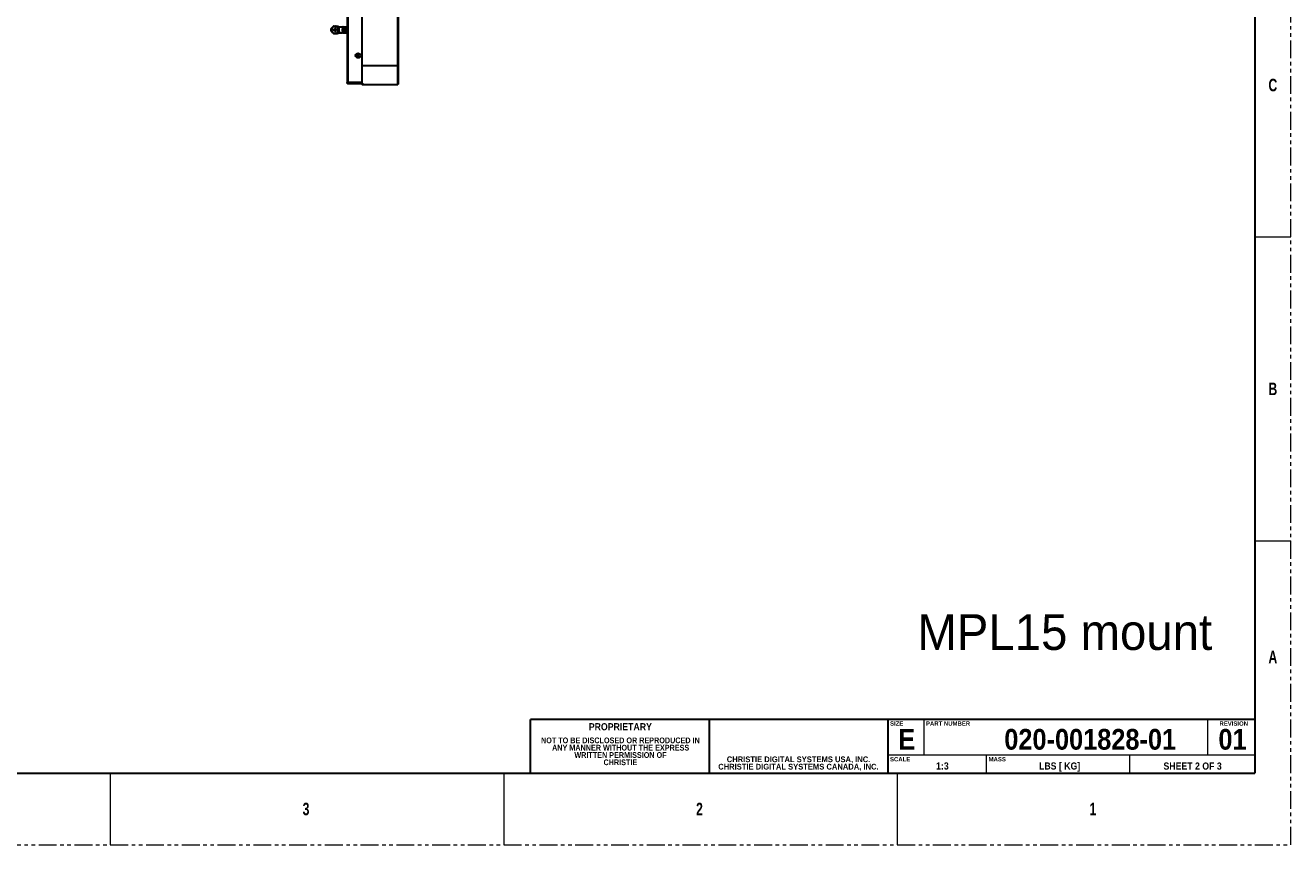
# Model space of a CAD drawing. Header units: millimetres. Extents: x 3619 to 4737, y 1503 to 2366.
# Tile 107 of 256: x 4288 to 4737, y 1503 to 1794. Entities that reach past the tile are written whole.
import ezdxf

# ---------------------------------------------------------------- set-up
doc = ezdxf.new("R2010")
doc.units = ezdxf.units.MM
doc.linetypes.add('PHANTOM', pattern=[12.7, 6.35, -1.27, 1.27, -1.27, 1.27, -1.27])
doc.styles.add('SLDTEXTSTYLE0', font='arial.ttf', dxfattribs={"width": 0.948})
doc.styles.add('SLDTEXTSTYLE1', font='GOTHICB.TTF', dxfattribs={"width": 0.7304})
doc.styles.add('SLDTEXTSTYLE2', font='arialbd.ttf', dxfattribs={"width": 0.948})
doc.styles.add('SLDTEXTSTYLE3', font='GOTHICB.TTF', dxfattribs={"width": 0.913})

# ---------------------------------------------------------------- blocks, each defined once
blk = doc.blocks.new('SW_NOTE_13')
at = {"color": 0, "linetype": 'Continuous', "lineweight": 0, "char_height": 2.032, "attachment_point": 2, "style": 'SLDTEXTSTYLE3'}
for s, insert in [('NOT TO BE DISCLOSED OR REPRODUCED IN', (26.92, 2.6)), ('ANY MANNER WITHOUT THE EXPRESS', (27.01, 0)), ('WRITTEN PERMISSION OF ', (26.95, -2.6)), ('CHRISTIE', (26.91, -5.19))]:
    blk.add_mtext(s, dxfattribs=dict(at, insert=insert))
blk = doc.blocks.new('SW_NOTE_14')
at = {"color": 0, "linetype": 'Continuous', "lineweight": 0, "char_height": 2.032, "attachment_point": 2, "style": 'SLDTEXTSTYLE2'}
for s, insert in [('CHRISTIE DIGITAL SYSTEMS CANADA, INC.', (25.95, 0)), ('CHRISTIE DIGITAL SYSTEMS USA, INC.', (26, 2.62))]:
    blk.add_mtext(s, dxfattribs=dict(at, insert=insert))

msp = doc.modelspace()

# ---------------------------------------------------------------- linework, layer by layer
at = {"color": 7, "linetype": 'PHANTOM', "lineweight": 0}
for p, q in [((4736.8014, 1502.7643), (4736.8014, 2366.3643)), ((3619.2014, 1502.7643), (4736.8014, 1502.7643))]:
    msp.add_line(p, q, dxfattribs=at)
at = {"color": 7, "linetype": 'Continuous', "lineweight": 30}
for p, q in [((4724.1014, 2340.9643), (4724.1014, 1528.1643)), ((4401.7967, 1999.4139), (4401.7967, 1773.4405)), ((4419.8467, 1772.9305), (4419.8467, 1999.9039)), ((4419.8967, 1999.9039), (4419.8967, 1772.9305)), ((4402.13, 1773.6762), (4402.13, 1999.1782)), ((4419.83, 1777.9339), (4419.83, 1994.9005)), ((4407.15, 1779.5075), (4407.15, 1993.3474)), ((4407.1967, 1779.5075), (4407.1967, 1993.3474)), ((4396.9989, 1793.504), (4396.4303, 1793.0512)), ((4396.4363, 1793.0057), (4396.9651, 1793.4268)), ((4396.9651, 1793.4268), (4397.1275, 1793.488)), ((4397.1275, 1793.488), (4397.7145, 1793.488)), ((4397.1982, 1793.5713), (4397.7852, 1793.5713)), ((4397.6851, 1792.6213), (4397.4907, 1792.6213)), ((4397.9275, 1793.5166), (4397.7852, 1793.5713)), ((4397.7852, 1793.5713), (4398.2962, 1793.5713)), ((4398.6792, 1793.2546), (4400.15, 1793.2546)), ((4400.196, 1793.1713), (4398.6849, 1793.1713)), ((4398.8508, 1793.2568), (4398.8496, 1793.2608)), ((4400.2467, 1793.1713), (4400.196, 1793.1713)), ((4400.2467, 1792.6172), (4400.2467, 1793.1713)), ((4400.3164, 1793.2535), (4400.3029, 1793.2429)), ((4400.4133, 1793.2511), (4400.4133, 1793.2546)), ((4400.4133, 1793.2546), (4400.6267, 1793.2546)), ((4400.4133, 1793.2511), (4400.6267, 1793.2511)), ((4400.6267, 1793.2546), (4400.6267, 1793.2511)), ((4400.6267, 1793.2546), (4400.6428, 1793.2546)), ((4400.68, 1793.2038), (4400.7038, 1793.1981)), ((4400.7187, 1793.1973), (4400.7186, 1793.1967)), ((4400.8467, 1792.9803), (4400.8467, 1792.6186)), ((4400.9579, 1793.1713), (4400.9579, 1792.5004)), ((4401.5285, 1793.1713), (4400.9853, 1793.1713)), ((4401.0414, 1793.2546), (4401.0618, 1793.2546)), ((4401.0618, 1793.2546), (4401.5801, 1793.2546)), ((4401.4967, 1793.1741), (4401.4967, 1791.2685)), ((4396.4303, 1791.3914), (4396.9989, 1790.9385)), ((4396.9651, 1791.0157), (4396.4363, 1791.4369)), ((4397.1985, 1792.1124), (4396.8087, 1792.0551)), ((4396.8108, 1792.3871), (4397.1902, 1792.3143)), ((4397.1275, 1790.9546), (4396.9651, 1791.0157)), ((4397.7145, 1790.9546), (4397.1275, 1790.9546)), ((4397.1902, 1792.3143), (4397.699, 1792.3143)), ((4397.7852, 1790.8713), (4397.1982, 1790.8713)), ((4397.7074, 1792.1124), (4397.1985, 1792.1124)), ((4397.3088, 1792.4266), (4397.8177, 1792.4266)), ((4397.8211, 1792.0056), (4397.3122, 1792.0056)), ((4397.4907, 1791.8213), (4397.6851, 1791.8213)), ((4397.7852, 1790.8713), (4397.9275, 1790.926)), ((4398.2962, 1790.8713), (4397.7852, 1790.8713)), ((4398.6792, 1791.188), (4400.15, 1791.188)), ((4398.6792, 1791.188), (4398.6792, 1791.1532)), ((4398.6792, 1791.1532), (4398.7802, 1791.1532)), ((4398.6849, 1791.2713), (4400.196, 1791.2713)), ((4400.196, 1791.2713), (4400.2467, 1791.2713)), ((4400.2467, 1791.2713), (4400.2467, 1791.8239)), ((4400.6267, 1791.1915), (4400.4133, 1791.1915)), ((4400.4133, 1791.188), (4400.4133, 1791.1915)), ((4400.4133, 1791.188), (4400.6269, 1791.188)), ((4400.6267, 1791.1915), (4400.6267, 1791.188)), ((4400.7038, 1791.2444), (4400.68, 1791.2388)), ((4400.7168, 1791.2562), (4400.7187, 1791.2454)), ((4400.8467, 1791.8254), (4400.8467, 1791.4623)), ((4400.9579, 1791.9399), (4400.9579, 1791.2713)), ((4400.9853, 1791.2713), (4401.5285, 1791.2713)), ((4401.0414, 1791.188), (4401.0618, 1791.188)), ((4401.0503, 1791.1889), (4401.0537, 1791.1887)), ((4401.0618, 1791.188), (4401.5801, 1791.188)), ((4405.4233, 1783.4221), (4405.4233, 1783.2458)), ((4405.5019, 1782.7172), (4405.53, 1782.7172)), ((4405.69, 1783.0505), (4405.69, 1783.5104)), ((4406.0944, 1783.0505), (4405.69, 1783.0505)), ((4407.1433, 1773.2799), (4407.1433, 1779.5075)), ((4407.1967, 1773.2625), (4407.1967, 1779.5075)), ((4419.1633, 1779.5075), (4407.1967, 1779.5075)), ((4419.7633, 1779.1742), (4419.1633, 1779.5075)), ((4419.83, 1772.9409), (4419.7633, 1779.1742)), ((4419.7766, 1777.9339), (4419.83, 1777.9339)), ((4401.7967, 1773.4405), (4402.13, 1773.4405)), ((4402.13, 1773.6762), (4407.1433, 1773.6762)), ((4402.13, 1773.6762), (4402.13, 1773.4405)), ((4402.13, 1773.4405), (4402.13, 1773.1072)), ((4402.13, 1773.4405), (4407.1433, 1773.4405)), ((4407.1433, 1773.1072), (4402.13, 1773.1072)), ((4404.93, 1773.6762), (4404.93, 1773.5405)), ((4406.43, 1773.5405), (4406.43, 1773.6762)), ((4407.1433, 1773.0253), (4407.1433, 1773.2799)), ((4407.1433, 1772.8672), (4407.1433, 1773.0253)), ((4407.1433, 1773.0253), (4407.17, 1773.0253)), ((4407.1433, 1772.8672), (4407.17, 1772.8672)), ((4407.17, 1773.0253), (4407.17, 1773.2584)), ((4407.17, 1773.0253), (4407.17, 1772.8672)), ((4407.1733, 1773.0836), (4407.1733, 1773.2582)), ((4407.1967, 1772.8139), (4407.1967, 1772.8405)), ((4407.4633, 1772.8409), (4419.73, 1772.8409)), ((4407.4633, 1772.8409), (4407.4633, 1772.8405)), ((4407.4633, 1772.8139), (4407.4633, 1772.8405)), ((4407.4633, 1772.8139), (4419.7305, 1772.8139)), ((4419.73, 1772.8409), (4419.83, 1772.9409)), ((4419.7305, 1772.8405), (4419.7305, 1772.8139)), ((4419.7305, 1772.8405), (4419.83, 1772.8405)), ((4419.83, 1772.8139), (4419.7305, 1772.8139)), ((4419.753, 1772.8639), (4419.83, 1772.8639)), ((4419.83, 1772.9404), (4419.7535, 1772.8639)), ((4419.83, 1772.9404), (4419.83, 1772.9409)), ((4419.83, 1772.8639), (4419.83, 1772.8405)), ((4419.83, 1772.8405), (4419.83, 1772.8139)), ((4419.8967, 1772.9305), (4419.8467, 1772.9305)), ((4724.1014, 1547.2143), (4466.9264, 1547.2143)), ((4466.9264, 1528.1643), (4466.9264, 1547.2143)), ((4530.4264, 1528.1643), (4530.4264, 1547.2143)), ((4593.9264, 1528.1643), (4593.9264, 1547.2143)), ((3631.9014, 1528.1643), (4724.1014, 1528.1643))]:
    msp.add_line(p, q, dxfattribs=at)
at = {"color": 8, "linetype": 'Continuous', "lineweight": 30}
for p, q in [((4400.196, 1793.1713), (4400.196, 1792.5739)), ((4400.2467, 1793.1713), (4400.2599, 1793.2003)), ((4400.4133, 1793.2511), (4400.4124, 1792.697)), ((4400.68, 1793.2038), (4400.681, 1792.6953)), ((4400.9579, 1793.1713), (4400.7681, 1793.1713)), ((4400.9579, 1793.1713), (4400.9853, 1793.1713)), ((4400.9853, 1792.4592), (4400.9853, 1793.1713)), ((4400.196, 1791.8683), (4400.196, 1791.2713)), ((4400.4124, 1791.7426), (4400.4133, 1791.1915)), ((4400.681, 1791.7487), (4400.68, 1791.2388)), ((4400.7202, 1791.2713), (4400.9579, 1791.2713)), ((4400.9853, 1791.2713), (4400.9579, 1791.2713)), ((4400.9853, 1791.2713), (4400.9853, 1791.9903)), ((4405.53, 1782.7172), (4405.53, 1782.7051)), ((4404.93, 1773.5405), (4406.43, 1773.5405))]:
    msp.add_line(p, q, dxfattribs=at)
at = {"color": 7, "linetype": 'Continuous', "lineweight": 0}
for p, q in [((4724.1014, 1718.6643), (4736.8014, 1718.6643)), ((4724.1014, 1610.7143), (4736.8014, 1610.7143)), ((4724.1014, 1528.1643), (4724.1014, 1591.6643)), ((4466.9264, 1528.1643), (4466.9264, 1547.2143)), ((4606.6264, 1534.5143), (4606.6264, 1547.2143)), ((4707.4014, 1534.5143), (4707.4014, 1547.2143)), ((4724.1014, 1534.5143), (4593.9264, 1534.5143)), ((4628.8514, 1528.1643), (4628.8514, 1534.5143)), ((4679.6514, 1528.1643), (4679.6514, 1534.5143)), ((4317.7014, 1528.1643), (4317.7014, 1502.7643)), ((4457.4014, 1528.1643), (4457.4014, 1502.7643)), ((4530.4264, 1528.1643), (4466.9264, 1528.1643)), ((4593.9264, 1528.1643), (4530.4264, 1528.1643)), ((4724.1014, 1528.1643), (4593.9264, 1528.1643)), ((4597.1014, 1528.1643), (4597.1014, 1502.7643))]:
    msp.add_line(p, q, dxfattribs=at)
at = {"color": 7, "linetype": 'Continuous', "lineweight": 30}
for radius in [0.85, 0.4167]:
    msp.add_circle((4405.68, 1783.0939), radius, dxfattribs=at)
for centre, radius, start, end in [((4400.33, 1793.1713), 0.0833, 90, 180), ((4400.5467, 1792.2213), 0.3182, 0, 180), ((4400.5467, 1792.2213), 0.3182, 180, 0), ((4400.5467, 1792.2213), 0.3, 360, 180), ((4400.5467, 1792.2213), 0.3, 180, 360), ((4400.33, 1791.2713), 0.0833, 180, 270), ((4405.53, 1782.3839), 0.3333, 61.671408, 90), ((4404.83, 1773.5405), 0.1, 270, 0), ((4406.53, 1773.5405), 0.1, 180, 270)]:
    msp.add_arc(centre, radius, start, end, dxfattribs=at)
for points, knots in [([(4396.4363, 1791.4369), (4396.3954, 1791.4757), (4396.3138, 1791.5531), (4396.2157, 1791.7374), (4396.1487, 1791.9643), (4396.1248, 1792.2213), (4396.1487, 1792.4782), (4396.2157, 1792.7051), (4396.3138, 1792.8895), (4396.3954, 1792.9669), (4396.4363, 1793.0057)], [0, 0, 0, 0, 0.12555721, 0.25071911, 0.37550735, 0.49999808, 0.62448869, 0.74927694, 0.87444223, 1, 1, 1, 1]), ([(4396.4363, 1793.0057), (4396.4353, 1793.0114), (4396.4334, 1793.023), (4396.4353, 1793.0395), (4396.4406, 1793.0543), (4396.4493, 1793.0665), (4396.4609, 1793.0757), (4396.4749, 1793.0813), (4396.4905, 1793.0833), (4396.5015, 1793.0813), (4396.5069, 1793.0803)], [0, 0, 0, 0, 0.12502153, 0.24996931, 0.37500762, 0.50001026, 0.62502157, 0.74999841, 0.87500902, 1, 1, 1, 1]), ([(4397.0358, 1793.5015), (4397.0303, 1793.5025), (4397.0193, 1793.5045), (4397.0038, 1793.5024), (4396.9917, 1793.4981), (4396.9861, 1793.4933), (4396.9842, 1793.4916)], [0, 0, 0, 0, 0.284414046, 0.56885884, 0.853332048, 1, 1, 1, 1]), ([(4397.1982, 1793.5713), (4397.1703, 1793.5684), (4397.1146, 1793.5625), (4397.062, 1793.5218), (4397.0358, 1793.5015)], [0, 0, 0, 0, 0.49962763, 1, 1, 1, 1]), ([(4397.1275, 1793.488), (4397.1286, 1793.4989), (4397.1307, 1793.5207), (4397.147, 1793.5483), (4397.1704, 1793.5675), (4397.1889, 1793.57), (4397.1982, 1793.5713)], [0, 0, 0, 0, 0.24998435, 0.50002445, 0.7500063, 1, 1, 1, 1]), ([(4397.4907, 1792.6213), (4397.4725, 1792.6187), (4397.436, 1792.6136), (4397.3852, 1792.5726), (4397.3404, 1792.5113), (4397.3194, 1792.4548), (4397.3088, 1792.4266)], [0, 0, 0, 0, 0.25000557, 0.49999891, 0.75001099, 1, 1, 1, 1]), ([(4397.897, 1792.2213), (4397.8938, 1792.2737), (4397.8875, 1792.3785), (4397.8384, 1792.5108), (4397.7684, 1792.6033), (4397.7128, 1792.6153), (4397.6851, 1792.6213)], [0, 0, 0, 0, 0.24999882, 0.49999589, 0.75000836, 1, 1, 1, 1]), ([(4397.7852, 1793.5713), (4397.7759, 1793.57), (4397.7574, 1793.5675), (4397.734, 1793.5483), (4397.7177, 1793.5207), (4397.7156, 1793.4989), (4397.7145, 1793.488)], [0, 0, 0, 0, 0.25000673, 0.49997226, 0.7500185, 1, 1, 1, 1]), ([(4397.7145, 1793.488), (4397.8106, 1793.4719), (4398.0026, 1793.44), (4398.2198, 1793.2197), (4398.3592, 1792.9709), (4398.4412, 1792.746), (4398.4938, 1792.492), (4398.5121, 1792.2213), (4398.4938, 1791.9506), (4398.4412, 1791.6966), (4398.3592, 1791.4717), (4398.2198, 1791.2229), (4398.0026, 1791.0026), (4397.8106, 1790.9706), (4397.7145, 1790.9546)], [0, 0, 0, 0, 0.12520731, 0.2501266, 0.31272161, 0.37522569, 0.43763963, 0.49999864, 0.56235988, 0.62477393, 0.68727784, 0.74987105, 0.87479275, 1, 1, 1, 1]), ([(4398.2962, 1793.5713), (4398.3957, 1793.5554), (4398.5678, 1793.528), (4398.7172, 1793.3602), (4398.7802, 1793.2894)], [0, 0, 0, 0, 0.57814348, 1, 1, 1, 1]), ([(4398.5436, 1793.0669), (4398.5316, 1793.0929), (4398.5132, 1793.1327), (4398.5109, 1793.1844), (4398.5212, 1793.2207), (4398.5436, 1793.251), (4398.5792, 1793.2738), (4398.6261, 1793.2873), (4398.661, 1793.2887), (4398.6792, 1793.2894)], [0, 0, 0, 0, 0.255228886, 0.391740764, 0.513532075, 0.638202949, 0.751737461, 0.869952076, 1, 1, 1, 1]), ([(4398.5436, 1793.0669), (4398.5581, 1793.0721), (4398.5877, 1793.0828), (4398.6287, 1793.1084), (4398.6634, 1793.1387), (4398.6779, 1793.1606), (4398.6849, 1793.1713)], [0, 0, 0, 0, 0.24480067, 0.50001293, 0.75518268, 1, 1, 1, 1]), ([(4398.5436, 1791.3757), (4398.6014, 1791.4989), (4398.6883, 1791.6843), (4398.7427, 1791.9873), (4398.7574, 1792.2213), (4398.7427, 1792.4553), (4398.6883, 1792.7583), (4398.6014, 1792.9437), (4398.5436, 1793.0669)], [0, 0, 0, 0, 0.25037623, 0.37667855, 0.49999735, 0.62334863, 0.74962813, 1, 1, 1, 1]), ([(4398.6849, 1793.1713), (4398.6609, 1793.1882), (4398.6316, 1793.2088), (4398.6237, 1793.2348), (4398.627, 1793.2419), (4398.6301, 1793.245), (4398.633, 1793.247), (4398.6365, 1793.2488), (4398.6426, 1793.251), (4398.6578, 1793.2543), (4398.6701, 1793.2545), (4398.6792, 1793.2546)], [0, 0, 0, 0, 0.59377693, 0.72073913, 0.76581768, 0.78484374, 0.80229594, 0.8202135, 0.83861601, 0.88044281, 1, 1, 1, 1]), ([(4398.6792, 1793.2894), (4398.6792, 1793.2794), (4398.6792, 1793.2593), (4398.6792, 1793.2562), (4398.6792, 1793.2546)], [0, 0, 0, 0, 0.50006131, 1, 1, 1, 1]), ([(4398.6849, 1793.1713), (4398.7454, 1793.024), (4398.8602, 1792.744), (4398.9098, 1792.2218), (4398.8603, 1791.6992), (4398.7455, 1791.4191), (4398.6849, 1791.2713)], [0, 0, 0, 0, 0.26304775, 0.49994691, 0.73624318, 1, 1, 1, 1]), ([(4398.8453, 1793.2747), (4398.844, 1793.2765), (4398.8403, 1793.2819), (4398.8304, 1793.2882), (4398.8161, 1793.2929), (4398.7988, 1793.2939), (4398.7864, 1793.2909), (4398.7802, 1793.2894)], [0, 0, 0, 0, 0.10444131, 0.31168572, 0.53377153, 0.76539819, 1, 1, 1, 1]), ([(4398.8757, 1793.2546), (4398.8589, 1793.256), (4398.8256, 1793.2587), (4398.7952, 1793.2792), (4398.7802, 1793.2894)], [0, 0, 0, 0, 0.50406301, 1, 1, 1, 1]), ([(4401.0467, 1792.2213), (4401.0438, 1792.2617), (4401.0383, 1792.3413), (4400.9954, 1792.4508), (4400.9351, 1792.5419), (4400.8478, 1792.6274), (4400.7406, 1792.6887), (4400.6122, 1792.7218), (4400.4686, 1792.7239), (4400.326, 1792.679), (4400.205, 1792.5937), (4400.1196, 1792.4926), (4400.0586, 1792.3644), (4400.0507, 1792.2692), (4400.0467, 1792.2213)], [0, 0, 0, 0, 0.07716526, 0.15218564, 0.22219797, 0.2850649, 0.38499582, 0.45444024, 0.53724035, 0.65735, 0.73340558, 0.81820051, 0.90852499, 1, 1, 1, 1]), ([(4400.196, 1793.1713), (4400.1971, 1793.1822), (4400.1992, 1793.204), (4400.2156, 1793.2316), (4400.2389, 1793.2509), (4400.2574, 1793.2534), (4400.2667, 1793.2546)], [0, 0, 0, 0, 0.25005123, 0.49999391, 0.75002919, 1, 1, 1, 1]), ([(4400.2599, 1793.2003), (4400.2605, 1793.2017), (4400.2642, 1793.2111), (4400.2857, 1793.2239), (4400.3181, 1793.2375), (4400.3481, 1793.2453), (4400.38, 1793.2501), (4400.4027, 1793.2508), (4400.4133, 1793.2511)], [0, 0, 0, 0, 0.06200224, 0.41502201, 0.59903813, 0.75386642, 0.88470079, 1, 1, 1, 1]), ([(4400.3122, 1793.2498), (4400.3045, 1793.2463), (4400.2887, 1793.2392), (4400.2717, 1793.2232), (4400.2657, 1793.2104), (4400.2635, 1793.2057)], [0, 0, 0, 0, 0.37289475, 0.76801437, 1, 1, 1, 1]), ([(4400.4133, 1793.2546), (4400.4109, 1793.2546), (4400.4059, 1793.2546), (4400.3959, 1793.2546), (4400.3806, 1793.2546), (4400.3597, 1793.2546), (4400.3355, 1793.2546), (4400.3322, 1793.2546), (4400.33, 1793.2546)], [0, 0, 0, 0, 0.02327435, 0.04751763, 0.10403978, 0.2230652, 0.4770519, 1, 1, 1, 1]), ([(4400.71, 1793.1713), (4400.7088, 1793.1818), (4400.7071, 1793.1979), (4400.6968, 1793.2173), (4400.686, 1793.2306), (4400.6727, 1793.2414), (4400.6533, 1793.2518), (4400.6372, 1793.2535), (4400.6267, 1793.2546)], [0, 0, 0, 0, 0.23946419, 0.36839294, 0.50001078, 0.63166688, 0.76055112, 1, 1, 1, 1]), ([(4400.6267, 1793.2511), (4400.6275, 1793.2449), (4400.6289, 1793.2338), (4400.6475, 1793.2176), (4400.6685, 1793.2087), (4400.68, 1793.2038)], [0, 0, 0, 0, 0.36451871, 0.6528026, 1, 1, 1, 1]), ([(4400.71, 1793.1713), (4400.7088, 1793.1809), (4400.707, 1793.1958), (4400.6971, 1793.214), (4400.6866, 1793.2269), (4400.6734, 1793.2374), (4400.6539, 1793.2479), (4400.6374, 1793.2498), (4400.6267, 1793.2511)], [0, 0, 0, 0, 0.23212946, 0.35869454, 0.48938922, 0.62161169, 0.75267252, 1, 1, 1, 1]), ([(4400.7202, 1793.1713), (4400.7192, 1793.1818), (4400.7176, 1793.1979), (4400.7079, 1793.2173), (4400.698, 1793.2306), (4400.6856, 1793.2414), (4400.6675, 1793.2518), (4400.6526, 1793.2535), (4400.6428, 1793.2546)], [0, 0, 0, 0, 0.239464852, 0.368400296, 0.500015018, 0.631669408, 0.760561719, 1, 1, 1, 1]), ([(4400.6428, 1793.2546), (4400.6521, 1793.2546), (4400.673, 1793.2546), (4400.7217, 1793.2546), (4400.7737, 1793.2546), (4400.8216, 1793.2546), (4400.8727, 1793.2546), (4400.923, 1793.2546), (4400.9521, 1793.2546), (4400.9656, 1793.2546)], [0, 0, 0, 0, 0.16048701, 0.36209835, 0.48399335, 0.60634376, 0.74045988, 0.87852162, 1, 1, 1, 1]), ([(4400.68, 1793.2038), (4400.6844, 1793.2045), (4400.6934, 1793.2059), (4400.7068, 1793.2036), (4400.7194, 1793.1973), (4400.7289, 1793.1891), (4400.7329, 1793.182), (4400.7342, 1793.1797)], [0, 0, 0, 0, 0.20185997, 0.4190203, 0.64764282, 0.8825462, 1, 1, 1, 1]), ([(4400.7038, 1793.1981), (4400.7206, 1793.1912), (4400.7564, 1793.1765), (4400.7999, 1793.1326), (4400.8378, 1793.0673), (4400.8434, 1793.0125), (4400.8467, 1792.9803)], [0, 0, 0, 0, 0.19009556, 0.40542399, 0.65123149, 1, 1, 1, 1]), ([(4401.0414, 1793.2546), (4401.0309, 1793.2535), (4401.0147, 1793.2518), (4400.9953, 1793.2414), (4400.9819, 1793.2306), (4400.9711, 1793.2173), (4400.9607, 1793.1979), (4400.959, 1793.1818), (4400.9579, 1793.1713)], [0, 0, 0, 0, 0.239299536, 0.368109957, 0.499709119, 0.631309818, 0.760273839, 1, 1, 1, 1]), ([(4400.9838, 1793.1713), (4400.9842, 1793.1778), (4400.985, 1793.1898), (4400.9917, 1793.2085), (4401.0041, 1793.2278), (4401.0215, 1793.2428), (4401.0351, 1793.2478), (4401.0397, 1793.2495)], [0, 0, 0, 0, 0.18897474, 0.35107737, 0.57185951, 0.85467047, 1, 1, 1, 1]), ([(4400.9853, 1793.1713), (4400.9867, 1793.1831), (4400.9895, 1793.2077), (4401.0102, 1793.2356), (4401.0359, 1793.2519), (4401.0534, 1793.2537), (4401.0618, 1793.2546)], [0, 0, 0, 0, 0.27027924, 0.5624317, 0.78974581, 1, 1, 1, 1]), ([(4401.5801, 1793.2546), (4401.5736, 1793.2542), (4401.5615, 1793.2534), (4401.5429, 1793.2467), (4401.5235, 1793.2344), (4401.508, 1793.2154), (4401.4985, 1793.1932), (4401.4973, 1793.1789), (4401.4967, 1793.1713)], [0, 0, 0, 0, 0.14880567, 0.27641658, 0.45025288, 0.67205228, 0.82659379, 1, 1, 1, 1]), ([(4401.5874, 1793.2546), (4401.5838, 1793.2546), (4401.5764, 1793.2546), (4401.5876, 1793.2546), (4401.6148, 1793.2546), (4401.653, 1793.2546), (4401.6957, 1793.2546), (4401.7395, 1793.2546), (4401.7745, 1793.2546), (4401.7925, 1793.2546), (4401.7967, 1793.2546)], [0, 0, 0, 0, 0.14599043, 0.2992857, 0.45181386, 0.59572798, 0.71715994, 0.83909025, 0.96246773, 1, 1, 1, 1]), ([(4396.5069, 1791.3623), (4396.5015, 1791.3613), (4396.4905, 1791.3593), (4396.4749, 1791.3613), (4396.4609, 1791.3669), (4396.4493, 1791.376), (4396.4406, 1791.3883), (4396.4353, 1791.4031), (4396.4334, 1791.4196), (4396.4353, 1791.4311), (4396.4363, 1791.4369)], [0, 0, 0, 0, 0.12498855, 0.2499906, 0.37498457, 0.49999345, 0.62499366, 0.74997818, 0.8749809, 1, 1, 1, 1]), ([(4396.8108, 1792.3871), (4396.8047, 1792.3876), (4396.7924, 1792.3885), (4396.7744, 1792.3809), (4396.7576, 1792.3669), (4396.7426, 1792.3465), (4396.7302, 1792.3208), (4396.7209, 1792.2908), (4396.715, 1792.2578), (4396.7129, 1792.2233), (4396.7146, 1792.1887), (4396.72, 1792.1554), (4396.729, 1792.125), (4396.741, 1792.0988), (4396.7557, 1792.0777), (4396.7724, 1792.063), (4396.7903, 1792.0545), (4396.8026, 1792.0549), (4396.8087, 1792.0551)], [0, 0, 0, 0, 0.06249056, 0.12499237, 0.18749949, 0.24999751, 0.31250452, 0.37499572, 0.43749851, 0.49998944, 0.56248933, 0.62498611, 0.68749231, 0.75000312, 0.81248405, 0.87499984, 0.93749342, 1, 1, 1, 1]), ([(4396.9842, 1790.951), (4396.9861, 1790.9493), (4396.9917, 1790.9444), (4397.0038, 1790.9402), (4397.0193, 1790.9381), (4397.0303, 1790.9401), (4397.0358, 1790.9411)], [0, 0, 0, 0, 0.14660382, 0.43109377, 0.71556922, 1, 1, 1, 1]), ([(4397.0358, 1790.9411), (4397.0576, 1790.9238), (4397.11, 1790.8822), (4397.1656, 1790.8753), (4397.1982, 1790.8713)], [0, 0, 0, 0, 0.41561977, 1, 1, 1, 1]), ([(4397.1982, 1790.8713), (4397.1889, 1790.8725), (4397.1704, 1790.875), (4397.147, 1790.8943), (4397.1307, 1790.9219), (4397.1286, 1790.9437), (4397.1275, 1790.9546)], [0, 0, 0, 0, 0.24996906, 0.49998361, 0.74995047, 1, 1, 1, 1]), ([(4397.3088, 1792.4266), (4397.302, 1792.4086), (4397.2884, 1792.3726), (4397.2588, 1792.3354), (4397.2254, 1792.313), (4397.2019, 1792.3138), (4397.1902, 1792.3143)], [0, 0, 0, 0, 0.24997446, 0.4999847, 0.74998034, 1, 1, 1, 1]), ([(4397.1985, 1792.1124), (4397.2097, 1792.1124), (4397.232, 1792.1124), (4397.2638, 1792.0908), (4397.2921, 1792.056), (4397.3055, 1792.0224), (4397.3122, 1792.0056)], [0, 0, 0, 0, 0.25002327, 0.50002763, 0.75002358, 1, 1, 1, 1]), ([(4397.2383, 1792.1257), (4397.2351, 1792.1356), (4397.2287, 1792.1552), (4397.2235, 1792.1887), (4397.2217, 1792.2233), (4397.224, 1792.2577), (4397.2284, 1792.2857), (4397.2333, 1792.3003), (4397.2349, 1792.3052)], [0, 0, 0, 0, 0.18183618, 0.36364495, 0.54546275, 0.72725449, 0.90908294, 1, 1, 1, 1]), ([(4397.3122, 1792.0056), (4397.3229, 1791.9787), (4397.3441, 1791.9251), (4397.3881, 1791.8671), (4397.4377, 1791.8285), (4397.4731, 1791.8237), (4397.4907, 1791.8213)], [0, 0, 0, 0, 0.25000805, 0.4999924, 0.74999794, 1, 1, 1, 1]), ([(4397.6851, 1791.8213), (4397.7128, 1791.8273), (4397.7684, 1791.8393), (4397.8384, 1791.9318), (4397.8875, 1792.064), (4397.8938, 1792.1689), (4397.897, 1792.2213)], [0, 0, 0, 0, 0.24999385, 0.49999969, 0.74999897, 1, 1, 1, 1]), ([(4397.8177, 1792.4266), (4397.8108, 1792.4086), (4397.7972, 1792.3726), (4397.7677, 1792.3354), (4397.7342, 1792.313), (4397.7108, 1792.3138), (4397.699, 1792.3143)], [0, 0, 0, 0, 0.24999544, 0.49998437, 0.75000644, 1, 1, 1, 1]), ([(4397.7074, 1792.1124), (4397.7185, 1792.1124), (4397.7408, 1792.1124), (4397.7726, 1792.0908), (4397.8009, 1792.056), (4397.8143, 1792.0224), (4397.8211, 1792.0056)], [0, 0, 0, 0, 0.25002452, 0.50002515, 0.75002234, 1, 1, 1, 1]), ([(4397.7145, 1790.9546), (4397.7156, 1790.9437), (4397.7177, 1790.9219), (4397.734, 1790.8943), (4397.7574, 1790.875), (4397.7759, 1790.8725), (4397.7852, 1790.8713)], [0, 0, 0, 0, 0.25004668, 0.50001967, 0.75001791, 1, 1, 1, 1]), ([(4398.7802, 1791.1532), (4398.7171, 1791.0823), (4398.5677, 1790.9145), (4398.3955, 1790.8871), (4398.2962, 1790.8713)], [0, 0, 0, 0, 0.42261115, 1, 1, 1, 1]), ([(4398.6792, 1791.1532), (4398.6611, 1791.1539), (4398.6265, 1791.1552), (4398.5795, 1791.1687), (4398.5432, 1791.1914), (4398.515, 1791.2307), (4398.5069, 1791.2943), (4398.5304, 1791.3465), (4398.5436, 1791.3757)], [0, 0, 0, 0, 0.12921685, 0.24664677, 0.36338171, 0.48723148, 0.71332622, 1, 1, 1, 1]), ([(4398.6849, 1791.2713), (4398.6779, 1791.282), (4398.6634, 1791.3039), (4398.6287, 1791.3342), (4398.5877, 1791.3598), (4398.5581, 1791.3705), (4398.5436, 1791.3757)], [0, 0, 0, 0, 0.24481877, 0.49999003, 0.7552038, 1, 1, 1, 1]), ([(4398.6792, 1791.188), (4398.6701, 1791.1881), (4398.6578, 1791.1883), (4398.6426, 1791.1915), (4398.6365, 1791.1938), (4398.633, 1791.1956), (4398.6301, 1791.1976), (4398.627, 1791.2007), (4398.6237, 1791.2078), (4398.6316, 1791.2338), (4398.6609, 1791.2544), (4398.6849, 1791.2713)], [0, 0, 0, 0, 0.11958585, 0.16140643, 0.17981478, 0.1977051, 0.21516557, 0.23420842, 0.27928541, 0.40624355, 1, 1, 1, 1]), ([(4398.6811, 1791.1816), (4398.6747, 1791.182), (4398.6626, 1791.1829), (4398.6492, 1791.1858), (4398.6412, 1791.1888), (4398.6369, 1791.1912), (4398.6343, 1791.1936), (4398.6338, 1791.195), (4398.6336, 1791.1956)], [0, 0, 0, 0, 0.28567482, 0.54236281, 0.66056837, 0.77379041, 0.88578095, 1, 1, 1, 1]), ([(4398.7802, 1791.1532), (4398.7952, 1791.1633), (4398.8256, 1791.1838), (4398.8589, 1791.1866), (4398.8757, 1791.188)], [0, 0, 0, 0, 0.49593699, 1, 1, 1, 1]), ([(4398.7802, 1791.1532), (4398.7864, 1791.1517), (4398.7987, 1791.1487), (4398.8158, 1791.1497), (4398.8301, 1791.1543), (4398.8397, 1791.1602), (4398.8433, 1791.1652), (4398.8444, 1791.1667)], [0, 0, 0, 0, 0.23819912, 0.47350995, 0.69913167, 0.91004282, 1, 1, 1, 1]), ([(4400.0467, 1792.2213), (4400.0495, 1792.1809), (4400.0551, 1792.1013), (4400.0979, 1791.9917), (4400.1582, 1791.9007), (4400.2456, 1791.8152), (4400.3528, 1791.7539), (4400.4811, 1791.7208), (4400.6248, 1791.7186), (4400.7673, 1791.7636), (4400.8883, 1791.8489), (4400.9737, 1791.9499), (4401.0347, 1792.0782), (4401.0427, 1792.1734), (4401.0467, 1792.2213)], [0, 0, 0, 0, 0.07715958, 0.15218057, 0.22219347, 0.2850609, 0.38499579, 0.45443918, 0.53723995, 0.65734867, 0.73340487, 0.81820532, 0.90853053, 1, 1, 1, 1]), ([(4400.0467, 1792.2213), (4400.0495, 1792.1809), (4400.0551, 1792.1013), (4400.0979, 1791.9917), (4400.1582, 1791.9007), (4400.2456, 1791.8152), (4400.3528, 1791.7539), (4400.4811, 1791.7208), (4400.6248, 1791.7186), (4400.7673, 1791.7636), (4400.8883, 1791.8489), (4400.9737, 1791.9499), (4401.0347, 1792.0782), (4401.0427, 1792.1734), (4401.0467, 1792.2213)], [0, 0, 0, 0, 0.07715958, 0.15218057, 0.22219347, 0.2850609, 0.38499579, 0.45443918, 0.53723995, 0.65734867, 0.73340487, 0.81820532, 0.90853053, 1, 1, 1, 1]), ([(4400.2667, 1791.188), (4400.2574, 1791.1892), (4400.2389, 1791.1917), (4400.2156, 1791.211), (4400.1992, 1791.2385), (4400.1971, 1791.2604), (4400.196, 1791.2713)], [0, 0, 0, 0, 0.24998954, 0.50004355, 0.75000495, 1, 1, 1, 1]), ([(4400.2285, 1792.2213), (4400.2342, 1792.2213), (4400.2445, 1792.2213), (4400.246, 1792.2213), (4400.2467, 1792.2213)], [0, 0, 0, 0, 0.56002533, 1, 1, 1, 1]), ([(4400.5467, 1792.2213), (4400.5198, 1792.2213), (4400.4637, 1792.2213), (4400.3831, 1792.2213), (4400.3102, 1792.2213), (4400.257, 1792.2213), (4400.25, 1792.2213), (4400.2467, 1792.2213)], [0, 0, 0, 0, 0.17126859, 0.35807602, 0.5538446, 0.78378202, 1, 1, 1, 1]), ([(4400.2697, 1791.2386), (4400.2707, 1791.2281), (4400.2727, 1791.2076), (4400.2922, 1791.1977), (4400.3018, 1791.1929)], [0, 0, 0, 0, 0.50968336, 1, 1, 1, 1]), ([(4400.4133, 1791.1915), (4400.4023, 1791.1918), (4400.3789, 1791.1924), (4400.3463, 1791.1975), (4400.3164, 1791.2057), (4400.2882, 1791.2171), (4400.2777, 1791.2263), (4400.2718, 1791.2314)], [0, 0, 0, 0, 0.14386461, 0.30556935, 0.49499527, 0.71839233, 1, 1, 1, 1]), ([(4400.3447, 1791.188), (4400.3507, 1791.188), (4400.3599, 1791.188), (4400.3816, 1791.188), (4400.3982, 1791.188), (4400.4069, 1791.188), (4400.4112, 1791.188), (4400.4133, 1791.188)], [0, 0, 0, 0, 0.53246715, 0.81385955, 0.91383237, 0.9577303, 1, 1, 1, 1]), ([(4400.8467, 1792.2213), (4400.8411, 1792.2213), (4400.8296, 1792.2213), (4400.7462, 1792.2213), (4400.6458, 1792.2213), (4400.5787, 1792.2213), (4400.5467, 1792.2213)], [0, 0, 0, 0, 0.27798085, 0.57205687, 0.79606901, 1, 1, 1, 1]), ([(4400.6267, 1791.1915), (4400.6374, 1791.1927), (4400.6539, 1791.1947), (4400.6734, 1791.2052), (4400.6866, 1791.2157), (4400.6971, 1791.2285), (4400.707, 1791.2467), (4400.7088, 1791.2616), (4400.71, 1791.2713)], [0, 0, 0, 0, 0.24735468, 0.3784185, 0.51065252, 0.64135264, 0.76792442, 1, 1, 1, 1]), ([(4400.68, 1791.2388), (4400.6686, 1791.234), (4400.6477, 1791.2251), (4400.6289, 1791.2088), (4400.6275, 1791.1977), (4400.6267, 1791.1915)], [0, 0, 0, 0, 0.34417833, 0.63324115, 1, 1, 1, 1]), ([(4400.6269, 1791.188), (4400.6324, 1791.1883), (4400.6434, 1791.1889), (4400.6576, 1791.1935), (4400.6723, 1791.2009), (4400.6885, 1791.2135), (4400.699, 1791.2285), (4400.7034, 1791.2386), (4400.704, 1791.2402), (4400.7046, 1791.2417), (4400.7064, 1791.2466), (4400.7092, 1791.2566), (4400.7097, 1791.2658), (4400.71, 1791.2713)], [0, 0, 0, 0, 0.12631963, 0.25313759, 0.34034512, 0.50220486, 0.72209558, 0.75051888, 0.75480295, 0.76236112, 0.78734219, 0.87511214, 1, 1, 1, 1]), ([(4400.6269, 1791.188), (4400.6282, 1791.188), (4400.631, 1791.188), (4400.6474, 1791.188), (4400.673, 1791.188), (4400.7085, 1791.188), (4400.751, 1791.188), (4400.7967, 1791.188), (4400.8427, 1791.188), (4400.8877, 1791.188), (4400.9312, 1791.188), (4400.9722, 1791.188), (4401.0096, 1791.188), (4401.0281, 1791.188), (4401.0375, 1791.188)], [0, 0, 0, 0, 0.07997081, 0.15978226, 0.24634045, 0.33491306, 0.42322437, 0.50906339, 0.58791269, 0.66644541, 0.74604535, 0.82532066, 0.91158477, 1, 1, 1, 1]), ([(4400.7342, 1791.2629), (4400.7329, 1791.2605), (4400.7289, 1791.2535), (4400.7194, 1791.2453), (4400.7068, 1791.239), (4400.6934, 1791.2366), (4400.6844, 1791.2381), (4400.68, 1791.2388)], [0, 0, 0, 0, 0.11741432, 0.35231538, 0.58097727, 0.79812763, 1, 1, 1, 1]), ([(4400.8467, 1791.4623), (4400.8432, 1791.429), (4400.8372, 1791.3724), (4400.7976, 1791.307), (4400.7541, 1791.2648), (4400.7199, 1791.251), (4400.7038, 1791.2444)], [0, 0, 0, 0, 0.360461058, 0.613332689, 0.817944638, 1, 1, 1, 1]), ([(4400.8467, 1792.2213), (4400.8478, 1792.2213), (4400.8498, 1792.2213), (4400.8602, 1792.2213), (4400.8649, 1792.2213)], [0, 0, 0, 0, 0.55999605, 1, 1, 1, 1]), ([(4400.9579, 1791.2713), (4400.9583, 1791.2648), (4400.9591, 1791.2527), (4400.9658, 1791.2341), (4400.9782, 1791.2146), (4400.9971, 1791.1992), (4401.0194, 1791.1897), (4401.0338, 1791.1886), (4401.0414, 1791.188)], [0, 0, 0, 0, 0.14790464, 0.27477423, 0.44757422, 0.66954192, 0.82502373, 1, 1, 1, 1]), ([(4401.0528, 1791.1892), (4401.0467, 1791.1906), (4401.0354, 1791.1934), (4401.0181, 1791.2029), (4401.0021, 1791.2173), (4400.991, 1791.2356), (4400.9848, 1791.2539), (4400.9841, 1791.2653), (4400.9838, 1791.2713)], [0, 0, 0, 0, 0.16068592, 0.30156712, 0.50685689, 0.70783494, 0.84524295, 1, 1, 1, 1]), ([(4401.0618, 1791.188), (4401.0522, 1791.1891), (4401.0374, 1791.1908), (4401.0196, 1791.2012), (4401.0073, 1791.2119), (4400.9975, 1791.2253), (4400.9879, 1791.2447), (4400.9863, 1791.2608), (4400.9853, 1791.2713)], [0, 0, 0, 0, 0.23946288, 0.36835895, 0.50002912, 0.631645, 0.76052163, 1, 1, 1, 1]), ([(4401.052, 1791.1886), (4401.053, 1791.1886), (4401.0543, 1791.1887), (4401.0536, 1791.1888), (4401.0534, 1791.1888)], [0, 0, 0, 0, 0.70839158, 1, 1, 1, 1]), ([(4401.4967, 1791.2713), (4401.4972, 1791.2648), (4401.498, 1791.2527), (4401.5047, 1791.2341), (4401.517, 1791.2147), (4401.5359, 1791.1993), (4401.5582, 1791.1897), (4401.5725, 1791.1886), (4401.5801, 1791.188)], [0, 0, 0, 0, 0.14877089, 0.27638664, 0.4501972, 0.67206283, 0.82659572, 1, 1, 1, 1]), ([(4401.5874, 1791.188), (4401.5838, 1791.188), (4401.5764, 1791.188), (4401.5876, 1791.188), (4401.6148, 1791.188), (4401.6531, 1791.188), (4401.6958, 1791.188), (4401.7396, 1791.188), (4401.7746, 1791.188), (4401.7925, 1791.188), (4401.7967, 1791.188)], [0, 0, 0, 0, 0.14599319, 0.29929135, 0.45182239, 0.59573924, 0.71767315, 0.83910573, 0.96298831, 1, 1, 1, 1]), ([(4405.69, 1783.0505), (4405.688, 1783.0463), (4405.684, 1783.0379), (4405.6532, 1783.0309), (4405.6091, 1783.0344), (4405.5567, 1783.0514), (4405.5043, 1783.0832), (4405.4602, 1783.1286), (4405.4294, 1783.1844), (4405.4253, 1783.2253), (4405.4233, 1783.2458)], [0, 0, 0, 0, 0.125025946, 0.24999814, 0.3749993, 0.500005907, 0.625002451, 0.750003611, 0.875008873, 1, 1, 1, 1]), ([(4405.49, 1783.2458), (4405.491, 1783.2315), (4405.493, 1783.2029), (4405.5084, 1783.1627), (4405.5304, 1783.128), (4405.5569, 1783.0995), (4405.5737, 1783.0866), (4405.5822, 1783.0802)], [0, 0, 0, 0, 0.19996597, 0.40000638, 0.5999948, 0.80000847, 1, 1, 1, 1]), ([(4407.1967, 1779.5075), (4407.1897, 1779.5075), (4407.1757, 1779.5075), (4407.1581, 1779.5075), (4407.1457, 1779.5075), (4407.1441, 1779.5075), (4407.1433, 1779.5075)], [0, 0, 0, 0, 0.25001852, 0.50002334, 0.74983796, 1, 1, 1, 1]), ([(4407.17, 1777.9339), (4407.1704, 1777.9339), (4407.1712, 1777.9339), (4407.1774, 1777.9339), (4407.1862, 1777.9339), (4407.1932, 1777.9339), (4407.1967, 1777.9339)], [0, 0, 0, 0, 0.25017151, 0.4999985, 0.7500157, 1, 1, 1, 1]), ([(4401.7967, 1773.4405), (4401.8017, 1773.4602), (4401.8117, 1773.4995), (4401.8888, 1773.5584), (4401.999, 1773.6173), (4402.0863, 1773.6566), (4402.13, 1773.6762)], [0, 0, 0, 0, 0.25001306, 0.50001631, 0.75000251, 1, 1, 1, 1]), ([(4402.13, 1773.1072), (4402.0863, 1773.1122), (4401.999, 1773.1222), (4401.8888, 1773.1993), (4401.8117, 1773.3095), (4401.8017, 1773.3969), (4401.7967, 1773.4405)], [0, 0, 0, 0, 0.24999952, 0.50000435, 0.75000862, 1, 1, 1, 1]), ([(4407.1433, 1773.2799), (4407.1442, 1773.2786), (4407.1458, 1773.276), (4407.1584, 1773.2718), (4407.176, 1773.2673), (4407.1898, 1773.2641), (4407.1967, 1773.2625)], [0, 0, 0, 0, 0.25268409, 0.50353335, 0.75261502, 1, 1, 1, 1]), ([(4407.1967, 1772.8139), (4407.1898, 1772.8146), (4407.176, 1772.8162), (4407.1584, 1772.8283), (4407.1458, 1772.846), (4407.1442, 1772.8601), (4407.1433, 1772.8672)], [0, 0, 0, 0, 0.24734259, 0.49645483, 0.74730998, 1, 1, 1, 1]), ([(4407.17, 1773.2799), (4407.1704, 1773.2786), (4407.1713, 1773.276), (4407.1775, 1773.2718), (4407.1864, 1773.2673), (4407.1932, 1773.2641), (4407.1967, 1773.2625)], [0, 0, 0, 0, 0.24998157, 0.50005217, 0.74986714, 1, 1, 1, 1]), ([(4407.17, 1772.8672), (4407.1704, 1772.8637), (4407.1713, 1772.8565), (4407.1776, 1772.8477), (4407.1864, 1772.8417), (4407.1932, 1772.8409), (4407.1967, 1772.8405)], [0, 0, 0, 0, 0.24999725, 0.49991464, 0.74994376, 1, 1, 1, 1]), ([(4407.1967, 1772.8639), (4407.1936, 1772.8642), (4407.1875, 1772.8649), (4407.1798, 1772.8703), (4407.1744, 1772.878), (4407.1737, 1772.8842), (4407.1733, 1772.8872)], [0, 0, 0, 0, 0.24997128, 0.50013731, 0.75018957, 1, 1, 1, 1]), ([(4407.1967, 1773.2625), (4407.2348, 1773.2405), (4407.3111, 1773.1964), (4407.3957, 1773.0932), (4407.4526, 1772.9726), (4407.4598, 1772.8848), (4407.4633, 1772.8409)], [0, 0, 0, 0, 0.24999819, 0.50000211, 0.75000484, 1, 1, 1, 1]), ([(4407.1967, 1772.8405), (4407.2348, 1772.8405), (4407.3109, 1772.8405), (4407.3956, 1772.8405), (4407.4525, 1772.8405), (4407.4597, 1772.8405), (4407.4633, 1772.8405)], [0, 0, 0, 0, 0.250002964, 0.499998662, 0.749974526, 1, 1, 1, 1]), ([(4407.4633, 1772.8139), (4407.4597, 1772.8139), (4407.4525, 1772.8139), (4407.3956, 1772.8139), (4407.3109, 1772.8139), (4407.2348, 1772.8139), (4407.1967, 1772.8139)], [0, 0, 0, 0, 0.25002547, 0.50000134, 0.74999704, 1, 1, 1, 1]), ([(4407.4633, 1772.8409), (4407.461, 1772.8852), (4407.4574, 1772.9531), (4407.4268, 1773.0132), (4407.4162, 1773.034)], [0, 0, 0, 0, 0.65329341, 1, 1, 1, 1]), ([(4407.4633, 1772.8409), (4407.4633, 1772.8373), (4407.4633, 1772.8303), (4407.4633, 1772.8213), (4407.4633, 1772.8151), (4407.4633, 1772.8143), (4407.4633, 1772.8139)], [0, 0, 0, 0, 0.2500453, 0.49995764, 0.75000083, 1, 1, 1, 1]), ([(4419.7305, 1772.8139), (4419.7305, 1772.8143), (4419.7304, 1772.8151), (4419.7303, 1772.8213), (4419.7301, 1772.8303), (4419.7301, 1772.8373), (4419.73, 1772.8409)], [0, 0, 0, 0, 0.24999918, 0.50004236, 0.74995471, 1, 1, 1, 1]), ([(4419.73, 1772.8409), (4419.7301, 1772.8408), (4419.7301, 1772.8407), (4419.7303, 1772.8406), (4419.7304, 1772.8406), (4419.7305, 1772.8405), (4419.7305, 1772.8405)], [0, 0, 0, 0, 0.25266501, 0.4914634, 0.75657879, 1, 1, 1, 1])]:
    msp.add_open_spline(points, degree=3, knots=knots, dxfattribs=at)
at = {"color": 8, "linetype": 'Continuous', "lineweight": 30}
for points, knots in [([(4396.9842, 1793.4916), (4396.9823, 1793.4902), (4396.9764, 1793.4859), (4396.9695, 1793.4753), (4396.9641, 1793.4607), (4396.9623, 1793.4442), (4396.9642, 1793.4326), (4396.9651, 1793.4268)], [0, 0, 0, 0, 0.10800978, 0.33091535, 0.55397433, 0.77697416, 1, 1, 1, 1]), ([(4397.9275, 1790.926), (4397.9946, 1790.9429), (4398.1586, 1790.984), (4398.34, 1791.2328), (4398.4646, 1791.5123), (4398.5303, 1791.743), (4398.5683, 1791.9809), (4398.5809, 1792.2214), (4398.5683, 1792.4619), (4398.5302, 1792.6998), (4398.4646, 1792.9305), (4398.3399, 1793.2099), (4398.1585, 1793.4586), (4397.9946, 1793.4997), (4397.9275, 1793.5166)], [0, 0, 0, 0, 0.0995695, 0.24332818, 0.3136761, 0.37940538, 0.44028218, 0.50003864, 0.55976633, 0.62060972, 0.68637643, 0.75675477, 0.90042567, 1, 1, 1, 1]), ([(4401.7967, 1793.1713), (4401.7902, 1793.1713), (4401.7618, 1793.1713), (4401.708, 1793.1713), (4401.6417, 1793.1713), (4401.583, 1793.1713), (4401.5364, 1793.1713), (4401.5073, 1793.1713), (4401.4946, 1793.1713), (4401.4976, 1793.1713), (4401.4979, 1793.1713)], [0, 0, 0, 0, 0.0454116, 0.20063192, 0.35584978, 0.51107039, 0.66629265, 0.82151098, 0.97673203, 1, 1, 1, 1]), ([(4396.9651, 1791.0157), (4396.9642, 1791.0099), (4396.9623, 1790.9984), (4396.9641, 1790.9819), (4396.9695, 1790.9672), (4396.9764, 1790.9566), (4396.9823, 1790.9523), (4396.9842, 1790.951)], [0, 0, 0, 0, 0.22303165, 0.44593494, 0.66899974, 0.8919874, 1, 1, 1, 1]), ([(4400.2285, 1792.2213), (4400.1924, 1792.2213), (4400.1166, 1792.2213), (4400.0538, 1792.2213), (4400.0535, 1792.2213), (4400.0534, 1792.2213)], [0, 0, 0, 0, 0.348050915, 0.730117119, 1, 1, 1, 1]), ([(4400.2718, 1791.2314), (4400.2676, 1791.2343), (4400.2487, 1791.247), (4400.2476, 1791.2606), (4400.2467, 1791.2713)], [0, 0, 0, 0, 0.22191666, 1, 1, 1, 1]), ([(4401.04, 1792.2213), (4401.0418, 1792.2213), (4401.0501, 1792.2213), (4400.9949, 1792.2213), (4400.9068, 1792.2213), (4400.8649, 1792.2213)], [0, 0, 0, 0, 0.12813701, 0.58556677, 1, 1, 1, 1]), ([(4401.4979, 1791.2713), (4401.4976, 1791.2713), (4401.4946, 1791.2713), (4401.5073, 1791.2713), (4401.5364, 1791.2713), (4401.583, 1791.2713), (4401.6417, 1791.2713), (4401.708, 1791.2713), (4401.7618, 1791.2713), (4401.7902, 1791.2713), (4401.7967, 1791.2713)], [0, 0, 0, 0, 0.02326797, 0.17848902, 0.33370735, 0.48892961, 0.64415022, 0.79936808, 0.9545884, 1, 1, 1, 1])]:
    msp.add_open_spline(points, degree=3, knots=knots, dxfattribs=at)

# ---------------------------------------------------------------- block references
at = {"color": 7, "linetype": 'Continuous', "lineweight": 0}
for name, p in [('SW_NOTE_13', (4471.9012, 1538.2458)), ('SW_NOTE_14', (4536.0755, 1531.4995))]:
    msp.add_blockref(name, p, dxfattribs=at)

# ---------------------------------------------------------------- texts
for s, insert, char_height, attachment_point, style in [('C', (4728.8956, 1774.8599), 4.445, 1, 'SLDTEXTSTYLE1'), ('B', (4728.8956, 1666.9099), 4.445, 1, 'SLDTEXTSTYLE1'), ('MPL15 mount', (4604.2382, 1584.6618), 12.7, 1, 'SLDTEXTSTYLE0'), ('A', (4728.8956, 1571.6599), 4.445, 1, 'SLDTEXTSTYLE1'), ('PROPRIETARY', (4498.8007, 1545.9458), 2.54, 2, 'SLDTEXTSTYLE3'), ('SIZE', (4594.5667, 1546.5828), 1.524, 1, 'SLDTEXTSTYLE3'), ('PART NUMBER', (4607.3042, 1546.5622), 1.524, 1, 'SLDTEXTSTYLE3'), ('REVISION', (4711.5068, 1546.5622), 1.524, 1, 'SLDTEXTSTYLE3'), ('E', (4600.5312, 1543.8939), 7.366, 2, 'SLDTEXTSTYLE3'), ('020-001828-01', (4696.1229, 1543.8939), 7.366, 3, 'SLDTEXTSTYLE3'), ('01', (4716.1462, 1543.8939), 7.366, 2, 'SLDTEXTSTYLE3'), ('SCALE', (4594.5383, 1533.876), 1.524, 1, 'SLDTEXTSTYLE3'), ('1:3', (4613.151, 1532.0064), 2.54, 2, 'SLDTEXTSTYLE3'), ('MASS', (4629.5417, 1533.8801), 1.524, 1, 'SLDTEXTSTYLE3'), (' LBS [ KG]', (4654.3359, 1531.9982), 2.54, 2, 'SLDTEXTSTYLE3'), ('SHEET 2 OF 3', (4701.9726, 1531.9716), 2.54, 2, 'SLDTEXTSTYLE3'), ('3', (4385.9956, 1517.6849), 4.445, 1, 'SLDTEXTSTYLE1'), ('2', (4525.6956, 1517.6849), 4.445, 1, 'SLDTEXTSTYLE1'), ('1', (4665.3956, 1517.6849), 4.445, 1, 'SLDTEXTSTYLE1')]:
    msp.add_mtext(s, dxfattribs=dict(at, insert=insert, char_height=char_height, attachment_point=attachment_point, style=style))

doc.saveas('drawing.dxf')
